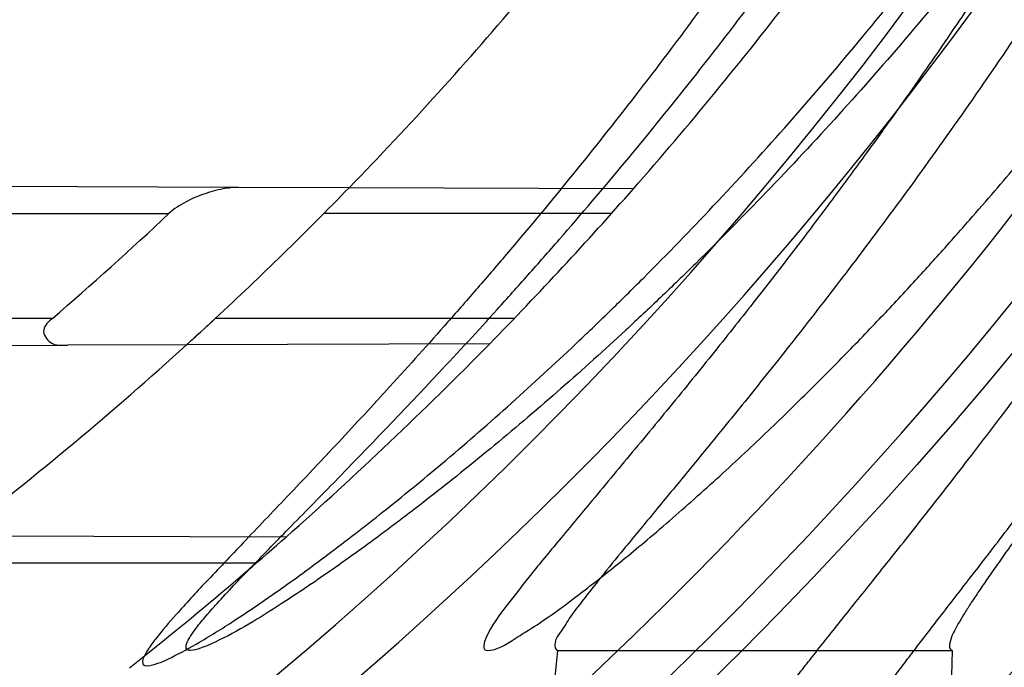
# Model space of a CAD drawing. Header units: millimetres. Extents: x 0 to 297, y 0 to 210.
# Tile 81 of 256: x 146.0682 to 146.1669, y 92.896 to 92.9608. Entities that reach past the tile are written whole.
import ezdxf

# ---------------------------------------------------------------- set-up
doc = ezdxf.new("R2010")
doc.units = ezdxf.units.MM
doc.header["$LTSCALE"] = 16.335
doc.layers.get('0').update_dxf_attribs({"linetype": 'CONTINUOUS'})
for name, color, linetype in [('01_GLOBAL', 7, 'CONTINUOUS'), ('INTFCLR_1', 7, 'CONTINUOUS'), ('INTFCLR_144815', 7, 'CONTINUOUS')]:
    doc.layers.add(name, color=color, linetype=linetype)

msp = doc.modelspace()

# ---------------------------------------------------------------- linework, layer by layer
at = {"color": 7, "linetype": 'Continuous'}
msp.add_circle((146.8548034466, 92.13446435), 2.66, dxfattribs=at)
at = {"color": 9, "linetype": 'Continuous'}
msp.add_arc((146.8548034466, 92.13446435), 2.6259090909, 92.9674534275, 177.0325465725, dxfattribs=at)
at = {"layer": '01_GLOBAL', "color": 7, "linetype": 'Continuous'}
msp.add_circle((146.8548034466, 92.13446435), 2.695, dxfattribs=at)
at = {"layer": 'INTFCLR_1', "color": 9, "linetype": 'Continuous'}
for p, q in [((146.0901310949, 92.9440355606), (146.0286291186, 92.9442502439)), ((146.1297089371, 92.9438974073), (146.1012081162, 92.9439968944)), ((146.00152254, 92.94141005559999), (146.0831426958, 92.94141005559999)), ((146.12750555, 92.94141005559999), (146.0986647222, 92.94141005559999)), ((146.0714762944, 92.9309100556), (145.9823517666, 92.9309100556)), ((146.117767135, 92.9309100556), (146.0877972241, 92.9309100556)), ((146.0044979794, 92.9279856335), (146.0729750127, 92.9282246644)), ((146.1153019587, 92.9283724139), (146.0849143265, 92.92826634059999)), ((146.0948933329, 92.90901893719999), (146.0620095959, 92.90913372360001)), ((146.091902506, 92.90641005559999), (146.0584182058, 92.90641005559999))]:
    msp.add_line(p, q, dxfattribs=at)
at = {"layer": 'INTFCLR_1', "color": 6, "linetype": 'Continuous'}
for p, q in [((146.1012081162, 92.9439968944), (146.0901310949, 92.9440355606)), ((146.0849143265, 92.92826634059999), (146.0729750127, 92.9282246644))]:
    msp.add_line(p, q, dxfattribs=at)
at = {"layer": 'INTFCLR_1', "color": 7, "linetype": 'Continuous'}
msp.add_line((146.0868533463, 92.9300382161), (146.0877972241, 92.9309100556), dxfattribs=at)
at = {"layer": 'INTFCLR_1', "color": 6, "linetype": 'Continuous'}
for centre, radius, start, end in [((145.8396077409, 93.1986600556), 0.4224162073, 270, 90.00000002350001), ((145.8396077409, 93.1986600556), 0.4014439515, 270, 90.00000002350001), ((145.8396077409, 93.1986600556), 0.3650864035, 312.8288179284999, 315.7698571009), ((145.8396077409, 93.1986600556), 0.3860864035, 315.5673519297, 318.7108679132), ((145.8377951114, 93.2022878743), 0.3581240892, 310.731467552, 313.2428027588), ((145.8396077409, 93.1986600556), 0.3860864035, 308.3577852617, 311.3924968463)]:
    msp.add_arc(centre, radius, start, end, dxfattribs=at)
at = {"layer": 'INTFCLR_1', "color": 9, "linetype": 'Continuous'}
for radius, start, end in [(0.2950857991, 270.0000000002, 337.5066823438), (0.3650864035, 315.7698571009, 319.8764540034), (0.3860864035, 318.7108679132, 322.472557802), (0.3650864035, 307.5299422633, 312.2149436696), (0.3860864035, 311.3924968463, 315.5673519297)]:
    msp.add_arc((145.8396077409, 93.1986600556), radius, start, end, dxfattribs=at)
at = {"layer": 'INTFCLR_1', "color": 7, "linetype": 'Continuous'}
for centre, radius, start, end in [((145.8396077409, 93.1986600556), 0.3650864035, 312.2149436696, 312.8288179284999), ((145.9586349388, 93.06795639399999), 0.188307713, 312.1134865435, 312.5329735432)]:
    msp.add_arc(centre, radius, start, end, dxfattribs=at)
at = {"layer": 'INTFCLR_1', "color": 6, "linetype": 'Continuous'}
for points, knots in [([(146.1150652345, 93.49966005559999), (146.1142109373, 93.49966005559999), (146.1157546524, 93.4967194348), (146.1170803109, 93.495097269), (146.1192467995, 93.4922507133), (146.1219201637, 93.4890310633), (146.125337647, 93.48492199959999), (146.129332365, 93.48015020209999), (146.1336170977, 93.4749602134), (146.1378478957, 93.46974478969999), (146.1417862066, 93.46477709), (146.1454017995, 93.4601147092), (146.1486896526, 93.4557781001), (146.1516611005, 93.4517742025), (146.1543369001, 93.4480938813), (146.156743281, 93.4447213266), (146.1589048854, 93.44163707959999), (146.1608385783, 93.43883288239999), (146.1625660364, 93.4362903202), (146.1641084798, 93.4339883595), (146.165490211, 93.4319002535), (146.1667189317, 93.4300225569), (146.1678098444, 93.42833813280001), (146.1687779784, 93.4268295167), (146.1696459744, 93.42546558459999), (146.1706214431, 93.423921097), (146.171753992, 93.4221111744), (146.1728766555, 93.4202940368), (146.1738510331, 93.41870102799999), (146.1746912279, 93.41731672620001), (146.1756155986, 93.41578063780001), (146.1766371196, 93.41406682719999), (146.1777643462, 93.4121549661), (146.1790081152, 93.41001911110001), (146.1803754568, 93.40763886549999), (146.181880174, 93.4049791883), (146.1835347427, 93.4020038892), (146.1853542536, 93.3986670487), (146.1873580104, 93.394910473), (146.1895596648, 93.3906780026), (146.1919715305, 93.385904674), (146.194608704, 93.3805109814), (146.1974929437, 93.37438583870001), (146.200642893, 93.3673953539), (146.2040752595, 93.3593686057), (146.207802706, 93.3501000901), (146.2118351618, 93.33929616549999), (146.2161179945, 93.32670869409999), (146.2203681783, 93.31268459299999), (146.2242872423, 93.29781482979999), (146.2276657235, 93.28277344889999), (146.2304753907, 93.26769097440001), (146.2327156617, 93.2526271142), (146.2343982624, 93.23757951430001), (146.2355287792, 93.2225836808), (146.236117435, 93.2076250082), (146.2361708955, 93.1927271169), (146.2356951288, 93.1778762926), (146.2346936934, 93.1630744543), (146.2331693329, 93.14833346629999), (146.2311191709, 93.13362365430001), (146.2285428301, 93.118964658), (146.2254275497, 93.1043246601), (146.2217708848, 93.08972222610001), (146.2176203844, 93.0753599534), (146.2132204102, 93.0619357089), (146.2088852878, 93.0500181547), (146.2048596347, 93.03983984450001), (146.2011587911, 93.03109379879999), (146.1977663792, 93.02352122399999), (146.1946668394, 93.0169247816), (146.1918379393, 93.0111427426), (146.1892594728, 93.00605475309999), (146.1869119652, 93.00156293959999), (146.1847820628, 92.9975938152), (146.1828538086, 92.99408321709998), (146.1811073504, 92.9909679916), (146.1795253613, 92.9881960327), (146.1780916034, 92.9857232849), (146.1767959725, 92.98352048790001), (146.1756290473, 92.98156117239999), (146.1745782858, 92.9798159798), (146.1736278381, 92.978252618), (146.1727650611, 92.97684583), (146.1719665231, 92.97555403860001), (146.1711689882, 92.9742735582), (146.1703111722, 92.9729065), (146.1693416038, 92.9713741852), (146.1682509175, 92.96966675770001), (146.1670226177, 92.967763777), (146.1656376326, 92.9656430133), (146.1640803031, 92.9632881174), (146.1623329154, 92.96068309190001), (146.1603729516, 92.9578066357), (146.1581781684, 92.95463849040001), (146.1557236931, 92.95116048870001), (146.1529902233, 92.94736306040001), (146.1499514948, 92.9432300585), (146.1465806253, 92.93874712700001), (146.1428687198, 92.9339262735), (146.1388145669, 92.92878215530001), (146.1344498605, 92.9233765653), (146.129996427, 92.9179679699), (146.1258273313, 92.9129825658), (146.1222457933, 92.9086814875), (146.1194492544, 92.9053209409), (146.1171773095, 92.9023517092), (146.1158081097, 92.90067919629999), (146.114193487, 92.8976600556), (146.1150652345, 92.8976600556)], [0, 0, 0, 0, 0.0038604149, 0.007501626, 0.0124785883, 0.0188917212, 0.0268498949, 0.0364677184, 0.0470694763, 0.05724446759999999, 0.0668187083, 0.0757144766, 0.08390537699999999, 0.0914099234, 0.09824517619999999, 0.1044667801, 0.1101313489, 0.1152642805, 0.1198589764, 0.1240215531, 0.1277856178, 0.1311734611, 0.1341617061, 0.1368541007, 0.1392736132, 0.1414672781, 0.1451087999, 0.148921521, 0.1511192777, 0.1535471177, 0.1562389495, 0.1592204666, 0.1625628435, 0.1662680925, 0.1703891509, 0.1749670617, 0.1800766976, 0.185772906, 0.1921414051, 0.1993155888, 0.2073311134, 0.2163077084, 0.2264451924, 0.2379233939, 0.2509534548, 0.2658909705, 0.2830621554, 0.3030578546, 0.3259639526, 0.3492662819, 0.3725305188, 0.395610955, 0.4185782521, 0.4413347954, 0.4640172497, 0.4865192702, 0.5089682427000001, 0.5313242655, 0.5536477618, 0.5759939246, 0.5982772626, 0.6207472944, 0.6432362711, 0.6658996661, 0.6887559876, 0.7107777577, 0.7297237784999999, 0.7460531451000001, 0.7602331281, 0.7726347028, 0.7835467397, 0.7931663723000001, 0.8017211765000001, 0.8093215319, 0.8160683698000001, 0.8220757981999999, 0.8274205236, 0.83220661, 0.8364980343, 0.8403367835, 0.8437547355, 0.8468031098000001, 0.8495420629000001, 0.8520223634, 0.8542604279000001, 0.8564046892, 0.8588391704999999, 0.8615533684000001, 0.8645986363, 0.8679945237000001, 0.8717882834, 0.8760445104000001, 0.8807522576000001, 0.8859628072, 0.8917731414, 0.8981681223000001, 0.9051985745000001, 0.9129160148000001, 0.9213486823, 0.930543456, 0.9404096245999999, 0.9509435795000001, 0.9619432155, 0.9720502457, 0.9803711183, 0.9870628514, 0.9922716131, 0.9960607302, 1, 1, 1, 1]), ([(146.1150652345, 92.8976600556), (146.1160387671, 92.8976600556), (146.1177271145, 92.89879781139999), (146.1203228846, 92.9003605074), (146.1232989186, 92.9025230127), (146.1269787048, 92.9053406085), (146.1313602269, 92.9089379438), (146.136189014, 92.91313112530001), (146.1410884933, 92.91761397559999), (146.14571304, 92.9220450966), (146.1499506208, 92.9262672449), (146.1538079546, 92.9302518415), (146.1573032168, 92.9339788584), (146.1604624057, 92.937443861), (146.1633068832, 92.94064572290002), (146.1658602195, 92.9435866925), (146.1681553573, 92.9462865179), (146.1702110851, 92.9487509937), (146.1720499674, 92.9509928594), (146.1736917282, 92.9530256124), (146.175161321, 92.9548706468), (146.1764960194, 92.9565673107), (146.177810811, 92.95825759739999), (146.1792115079, 92.96008025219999), (146.1806985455, 92.9620417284), (146.1821699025, 92.9640101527), (146.183615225, 92.9659693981), (146.1851191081, 92.968036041), (146.1867839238, 92.9703582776), (146.1886446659, 92.972997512), (146.1907239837, 92.9760042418), (146.1930437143, 92.979433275), (146.1956231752, 92.98334142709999), (146.1984823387, 92.98779871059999), (146.2016518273, 92.9929030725), (146.2051614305, 92.9987672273), (146.209038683, 93.005528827), (146.2133125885, 93.0133699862), (146.2180078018, 93.022504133), (146.2231555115, 93.0332508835), (146.2286552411, 93.0457632), (146.2341538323, 93.0596479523), (146.2392951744, 93.07428707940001), (146.2438614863, 93.0891259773), (146.2478132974, 93.1040197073), (146.2511637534, 93.1189522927), (146.2539112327, 93.1338447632), (146.2560779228, 93.1487375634), (146.2576685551, 93.16356724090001), (146.2586982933, 93.17835740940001), (146.2591763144, 93.1930934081), (146.2591102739, 93.2077777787), (146.2585051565, 93.2224192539), (146.2573642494, 93.23700854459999), (146.2556872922, 93.2515519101), (146.2534729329, 93.26604722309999), (146.2507211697, 93.28047229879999), (146.2474209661, 93.294859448), (146.2435667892, 93.30919064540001), (146.239139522, 93.32348247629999), (146.234151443, 93.3376622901), (146.2288018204, 93.3511951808), (146.2234345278, 93.3634526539), (146.218408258, 93.37400210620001), (146.2138248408, 93.3829753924), (146.2096571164, 93.39067785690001), (146.2058775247, 93.3973234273), (146.2024553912, 93.403091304), (146.1993628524, 93.4081180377), (146.196567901, 93.4125186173), (146.1940471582, 93.41637669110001), (146.1917761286, 93.41976864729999), (146.189737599, 93.4227484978), (146.1879066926, 93.4253737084), (146.18627007, 93.42768142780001), (146.1848016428, 93.42972175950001), (146.183482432, 93.4315308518), (146.182221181, 93.43323985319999), (146.1809100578, 93.43499623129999), (146.1794654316, 93.4369070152), (146.1779774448, 93.43884782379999), (146.1764846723, 93.440768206), (146.1749729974, 93.44268811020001), (146.1733137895, 93.4447660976), (146.1714604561, 93.447050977), (146.1693845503, 93.4495663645), (146.1670661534, 93.4523229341), (146.1644777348, 93.45533517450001), (146.1615962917, 93.4586107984), (146.1583918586, 93.46215953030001), (146.154841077, 93.4659798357), (146.1509238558, 93.4700622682), (146.1466153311, 93.47439119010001), (146.1419164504, 93.4789285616), (146.1369054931, 93.4835497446), (146.1319289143, 93.4879019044), (146.1273729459, 93.491667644), (146.1235388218, 93.49461922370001), (146.1204516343, 93.49687491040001), (146.1177826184, 93.498487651), (146.1160568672, 93.49966005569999), (146.1150652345, 93.49966005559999)], [0, 0, 0, 0, 0.0042187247, 0.0081401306, 0.0133978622, 0.0200459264, 0.0282638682, 0.0379443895, 0.0477615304, 0.05703690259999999, 0.0656973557, 0.0736821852, 0.0810680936, 0.0878383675, 0.0940009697, 0.0996271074, 0.1047154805, 0.1093563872, 0.1135342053, 0.1172803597, 0.1206792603, 0.1237557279, 0.1266349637, 0.1299589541, 0.1337168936, 0.1373013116, 0.1406085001, 0.1442672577, 0.148377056, 0.1529904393, 0.1582606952, 0.164218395, 0.1709303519, 0.1785521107, 0.1871652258, 0.1969659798, 0.2081658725, 0.2209392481, 0.2356613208, 0.2526660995, 0.2725685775, 0.2948769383, 0.3173640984, 0.3397873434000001, 0.3621386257, 0.3841211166, 0.4060891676, 0.4277469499, 0.4493218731, 0.470705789, 0.4919793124, 0.5131981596, 0.5343255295, 0.5554668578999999, 0.5765984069, 0.5977513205, 0.6189954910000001, 0.6402209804, 0.6617015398, 0.6832900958, 0.7050415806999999, 0.7268239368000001, 0.7463339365, 0.7630160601, 0.7774553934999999, 0.7899931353, 0.8009638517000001, 0.8105830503, 0.8190545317, 0.8265380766, 0.8331730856, 0.8390248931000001, 0.8442268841, 0.8488182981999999, 0.8528943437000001, 0.8564866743, 0.8597116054, 0.8625968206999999, 0.8656908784, 0.8692094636, 0.8729771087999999, 0.8762884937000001, 0.879749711, 0.8835661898, 0.8878115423, 0.8924986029, 0.8976989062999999, 0.9034198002, 0.9097088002, 0.9166034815, 0.9241390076, 0.9323094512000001, 0.9411199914, 0.9506041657, 0.9606137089, 0.9706541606, 0.9792553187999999, 0.9862062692, 0.9916647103, 0.9957028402, 1, 1, 1, 1]), ([(145.8396077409, 93.45947231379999), (145.8448083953, 93.4596857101), (145.8552252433, 93.4598003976), (145.8708287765, 93.45903859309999), (145.8863869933, 93.45733971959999), (145.9018926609, 93.4546973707), (145.9172546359, 93.4511115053), (145.9321403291, 93.44667133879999), (145.9466984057, 93.44137698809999), (145.9609232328, 93.43523324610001), (145.9749848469, 93.428124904), (145.9885894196, 93.4201818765), (146.0016818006, 93.411438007), (146.014218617, 93.4019253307), (146.0261538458, 93.39167920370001), (146.0374487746, 93.38073447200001), (146.0480597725, 93.3691354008), (146.0579508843, 93.35692175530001), (146.0670808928, 93.3441478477), (146.0754235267, 93.330855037), (146.0829524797, 93.3170860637), (146.0896391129, 93.3028937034), (146.0954570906, 93.2883381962), (146.1003896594, 93.27346713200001), (146.104422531, 93.2583263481), (146.1075415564, 93.24296784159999), (146.109734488, 93.2274500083), (146.1109929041, 93.2118355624), (146.1113133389, 93.1961898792), (146.110697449, 93.1805682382), (146.1091501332, 93.1650221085), (146.1066772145, 93.14959788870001), (146.1032874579, 93.1343489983), (146.0989925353, 93.11932904), (146.0938089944, 93.1045959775), (146.0877578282, 93.09020764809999), (146.0808640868, 93.0762176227), (146.0731513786, 93.0626691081), (146.0646508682, 93.0496148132), (146.0553942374, 93.03709997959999), (146.0454166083, 93.02516727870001), (146.0347444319, 93.01384756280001), (146.0234240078, 93.00319068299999), (146.0114894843, 92.9932263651), (145.9989896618, 92.9839941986), (145.985966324, 92.9755254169), (145.9724717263, 92.9678514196), (145.9585675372, 92.9610037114), (145.9445877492, 92.95512209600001), (145.9309740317, 92.9502947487), (145.9183319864, 92.9465585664), (145.9068866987, 92.94376529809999), (145.8966921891, 92.9417281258), (145.8870094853, 92.9401674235), (145.877001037, 92.9389286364), (145.8658733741, 92.93800534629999), (145.8532656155, 92.93753089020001), (145.8443587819, 92.93765285), (145.8396077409, 92.9378477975)], [0, 0, 0, 0, 0.0185657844, 0.0371317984, 0.05569073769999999, 0.0743563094, 0.09320240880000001, 0.1119235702, 0.129729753, 0.1484268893, 0.1671582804, 0.1858963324, 0.2045840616, 0.2232805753, 0.241995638, 0.2606572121, 0.2793460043, 0.298034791, 0.3166822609, 0.3353170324, 0.3539796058, 0.3726237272, 0.3912431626, 0.4098577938, 0.4284754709, 0.4470981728, 0.4657246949, 0.4843423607, 0.5029403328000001, 0.5215094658, 0.5400731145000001, 0.5586325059, 0.5771954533, 0.5957587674, 0.6143211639, 0.6328711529, 0.651401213, 0.6699184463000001, 0.6884460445, 0.7069331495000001, 0.7254085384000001, 0.7438945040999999, 0.7623917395, 0.7808314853, 0.7993176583, 0.8177869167, 0.8362093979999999, 0.8546575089, 0.8730374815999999, 0.8902753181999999, 0.9061521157, 0.9200376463, 0.9322836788, 0.9432240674, 0.9550134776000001, 0.9682465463, 0.9830392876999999, 1, 1, 1, 1]), ([(146.1061488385, 93.1149329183), (146.1053270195, 93.112425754), (146.103609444, 93.10743535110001), (146.1008138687, 93.10002914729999), (146.0978014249, 93.09270851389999), (146.0945747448, 93.0854798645), (146.0911366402, 93.0783494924), (146.0874900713, 93.07132353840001), (146.0836382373, 93.0644081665), (146.0795844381, 93.0576093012), (146.0753322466, 93.0509329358), (146.0708852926, 93.04438476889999), (146.0662475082, 93.0379705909), (146.0614228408, 93.0316958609), (146.0564155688, 93.0255661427), (146.0512299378, 93.0195866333), (146.0458705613, 93.01376265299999), (146.0403419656, 93.0080991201), (146.0346490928, 93.00260109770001), (146.0287967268, 92.9972732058), (146.0227901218, 92.99212022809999), (146.0166343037, 92.987146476), (146.0103348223, 92.98235643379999), (146.0038969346, 92.9777540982), (145.9973264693, 92.97334363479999), (145.9906289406, 92.9691287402), (145.9838104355, 92.96511323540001), (145.9768766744, 92.9613004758), (145.9698338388, 92.9576938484), (145.9626879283, 92.9542964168), (145.9554452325, 92.95111115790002), (145.9481119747, 92.9481407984), (145.9406944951, 92.9453879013), (145.9331992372, 92.94285485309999), (145.9256327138, 92.94054385), (145.9180014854, 92.9384568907), (145.910312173, 92.9365957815), (145.9025714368, 92.93496213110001), (145.8947859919, 92.9335573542), (145.8869625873, 92.93238266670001), (145.8791079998, 92.93143908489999), (145.8712290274, 92.9307274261), (145.8633325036, 92.9302483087), (145.8554252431, 92.93000215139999), (145.8475142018, 92.9299891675), (145.8422420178, 92.9301359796), (145.8396077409, 92.93024821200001)], [0, 0, 0, 0, 0.0227356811, 0.0454710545, 0.0682062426, 0.09094098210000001, 0.1136756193, 0.1364096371, 0.1591436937, 0.1818769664, 0.2046103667, 0.2273428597, 0.2500755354, 0.2728072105, 0.2955391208, 0.3182699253, 0.3410011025, 0.3637310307, 0.3864614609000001, 0.4091905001, 0.4319201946, 0.4546483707, 0.4773773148, 0.5001046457, 0.5228327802, 0.5455591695, 0.5682859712, 0.5910108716, 0.6137361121, 0.6364602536, 0.6591836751, 0.681906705, 0.7046293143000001, 0.7273515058, 0.750073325, 0.77279473, 0.7955158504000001, 0.8182366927, 0.8409573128, 0.8636777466, 0.886398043, 0.9091183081, 0.9318386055, 0.9545589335, 0.9772794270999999, 1, 1, 1, 1]), ([(146.0901310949, 92.9440355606), (146.0896092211, 92.9440373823), (146.0884190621, 92.94389812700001), (146.0866463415, 92.9434116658), (146.0847989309, 92.9426188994), (146.0836515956, 92.94188896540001), (146.0831426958, 92.94141005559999)], [0, 0, 0, 0, 0.2062514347, 0.4705226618, 0.7238232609, 1, 1, 1, 1]), ([(146.0714762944, 92.9309100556), (146.0711133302, 92.9305976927), (146.0702037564, 92.9298449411), (146.0712739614, 92.9281367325), (146.0724119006, 92.92822269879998), (146.0729750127, 92.9282246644)], [0, 0, 0, 0, 0.3132560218, 0.6316318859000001, 1, 1, 1, 1])]:
    msp.add_open_spline(points, degree=3, knots=knots, dxfattribs=at)
at = {"layer": 'INTFCLR_1', "color": 9, "linetype": 'Continuous'}
for points, knots in [([(146.192649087, 93.32918458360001), (146.1958606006, 93.3200052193), (146.2016925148, 93.30114236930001), (146.207244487, 93.2768969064), (146.2099856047, 93.26070402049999), (146.2110878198, 93.253064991), (146.2117778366, 93.24792487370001), (146.2134659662, 93.2337653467), (146.2150886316, 93.21041586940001), (146.2148602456, 93.18698353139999), (146.2140091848, 93.1726580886), (146.2136200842, 93.1674304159), (146.2129629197, 93.1596501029), (146.2111506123, 93.1430830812), (146.206931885, 93.118104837), (146.2017743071, 93.0973624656), (146.19827327, 93.0854582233), (146.1968531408, 93.0807900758), (146.1942959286, 93.07278256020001), (146.1888936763, 93.05732598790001), (146.1802622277, 93.0362568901), (146.171382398, 93.0181655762), (146.1656550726, 93.0076059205), (146.1635773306, 93.00388144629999), (146.1604900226, 92.99844783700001), (146.1538400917, 92.9872487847), (146.1432874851, 92.97113303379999), (146.130351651, 92.95354161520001), (146.1210235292, 92.9420657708), (146.1156460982, 92.9357669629), (146.113618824, 92.9334160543), (146.1101975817, 92.92950581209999), (146.1038773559, 92.92246982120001), (146.096999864, 92.91514089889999), (146.0907938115, 92.90865212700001), (146.0870749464, 92.9047487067), (146.0841227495, 92.9015614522), (146.082218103, 92.8993550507), (146.0811689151, 92.8979602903), (146.0807337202, 92.8972201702), (146.0804699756, 92.8966891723), (146.0805812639, 92.89599818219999), (146.0820539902, 92.89629864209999), (146.0836740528, 92.8970751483), (146.0866075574, 92.8986610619), (146.0894057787, 92.90044352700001), (146.0917034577, 92.9019746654), (146.0931778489, 92.9029884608), (146.0956556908, 92.90472264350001), (146.0996186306, 92.9076240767), (146.1051563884, 92.9119288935), (146.1134349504, 92.91874134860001), (146.1208444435, 92.9253865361), (146.1273278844, 92.93160424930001), (146.1319747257, 92.9361902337), (146.1403493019, 92.9448249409), (146.1522854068, 92.9582898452), (146.1663008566, 92.97619255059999), (146.1763364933, 92.9908585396), (146.1823017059, 93.0003968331), (146.1845040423, 93.0040206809), (146.1878179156, 93.0095809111), (146.1948947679, 93.0220655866), (146.2049952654, 93.04233046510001), (146.2119439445, 93.05926636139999), (146.2151676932, 93.0680384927)], [0, 0, 0, 0, 0.0419354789, 0.08505031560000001, 0.1071497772, 0.1127379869, 0.1183317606, 0.1295131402, 0.1742263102, 0.2191466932, 0.230445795, 0.2361065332, 0.241751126, 0.2641147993, 0.3079545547, 0.3508736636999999, 0.3561840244, 0.3614616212, 0.3719139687, 0.3924297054, 0.4320526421, 0.4700131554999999, 0.4792642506, 0.483852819, 0.4884035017, 0.5062126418, 0.5400088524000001, 0.5714206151, 0.6003317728, 0.6037560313, 0.6071340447, 0.6137178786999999, 0.6261602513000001, 0.6479155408, 0.6570536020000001, 0.6648783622, 0.6711643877, 0.6757843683, 0.6774462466, 0.6786751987, 0.6794900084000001, 0.6799813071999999, 0.6813020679, 0.6842478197, 0.6888651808, 0.6950795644, 0.6987591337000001, 0.70073729, 0.7027989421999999, 0.7117993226, 0.7219139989, 0.7330405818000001, 0.7580265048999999, 0.7648041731, 0.7717766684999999, 0.7861782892, 0.816667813, 0.8493175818, 0.8841610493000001, 0.8932352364, 0.8978283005, 0.9024468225, 0.9211469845, 0.9596997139, 1, 1, 1, 1]), ([(146.0853256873, 92.8976600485), (146.0851880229, 92.8976600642), (146.0848509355, 92.89772652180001), (146.0848682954, 92.8983324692), (146.0852289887, 92.8989558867), (146.0858526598, 92.899882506), (146.0868032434, 92.90103576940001), (146.0886356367, 92.90311300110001), (146.090803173, 92.90538433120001), (146.093215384, 92.9078699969), (146.0959839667, 92.9106977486), (146.1017014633, 92.91652160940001), (146.1087122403, 92.9238050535), (146.1151564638, 92.93080113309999), (146.1186445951, 92.93468953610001), (146.1207113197, 92.9370272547), (146.1261908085, 92.9432880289), (146.1356953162, 92.9546953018), (146.1488811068, 92.97219203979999), (146.1596415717, 92.9882291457), (146.1664241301, 92.999377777), (146.1695721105, 93.0047856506), (146.1716900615, 93.0084914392), (146.1775256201, 93.01899357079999), (146.1865751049, 93.0369892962), (146.1953782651, 93.05796449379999), (146.2008882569, 93.0733547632), (146.2034958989, 93.0813264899), (146.2049438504, 93.08597324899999), (146.2085119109, 93.097817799), (146.2137695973, 93.1184592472), (146.2180725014, 93.14332988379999), (146.2199207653, 93.15982562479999), (146.2205908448, 93.1675712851), (146.2209875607, 93.1727752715), (146.221855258, 93.18703529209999), (146.2220882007, 93.21036457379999), (146.2204334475, 93.233609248), (146.2187124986, 93.2477025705), (146.218008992, 93.25281923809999), (146.2168850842, 93.2604243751), (146.2140893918, 93.276548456), (146.2084266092, 93.3006892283), (146.202482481, 93.319456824), (146.1992099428, 93.3285886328)], [0, 0, 0, 0, 0.0008731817, 0.001718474, 0.0032338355, 0.0055641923, 0.008732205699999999, 0.0127298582, 0.0231213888, 0.0286463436, 0.0346993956, 0.04822263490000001, 0.0804125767, 0.0988155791, 0.1085508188, 0.1135449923, 0.1186070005, 0.1613231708, 0.2076862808, 0.2575123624, 0.2837454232, 0.2904461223, 0.2972015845, 0.3108183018, 0.3666504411, 0.4248609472, 0.4549769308, 0.4703146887, 0.4780576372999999, 0.4858477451, 0.5487776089, 0.6130123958, 0.6457680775, 0.6540347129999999, 0.6623246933, 0.6788711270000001, 0.74464742, 0.8101273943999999, 0.8265053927, 0.8346996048, 0.8428861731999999, 0.8752668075, 0.9384714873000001, 1, 1, 1, 1]), ([(146.2217743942, 93.0687615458), (146.2184946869, 93.06003183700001), (146.2114239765, 93.04317628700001), (146.2011560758, 93.0230258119), (146.1939644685, 93.010614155), (146.1905957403, 93.005084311), (146.1883561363, 93.0014789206), (146.1822867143, 92.9919839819), (146.1720758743, 92.97738533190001), (146.1578239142, 92.9595726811), (146.1456903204, 92.94617756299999), (146.1371787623, 92.93758717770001), (146.132454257, 92.9330225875), (146.1258582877, 92.9268294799), (146.1183224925, 92.920211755), (146.1099078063, 92.9134283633), (146.1042775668, 92.9091393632), (146.1002493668, 92.90624771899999), (146.0977315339, 92.9045193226), (146.0962319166, 92.9035072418), (146.0929973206, 92.90139697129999), (146.0896283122, 92.89928851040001), (146.086516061, 92.8979211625), (146.0856598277, 92.8976600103), (146.0853256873, 92.8976600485)], [0, 0, 0, 0, 0.1254333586, 0.2455838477, 0.3039242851, 0.3183395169, 0.3326778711, 0.3610127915, 0.4699119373, 0.572102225, 0.6676664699, 0.7128530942, 0.7347412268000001, 0.7560248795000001, 0.8345501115, 0.8695520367, 0.9013904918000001, 0.9297392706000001, 0.9362356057, 0.9424699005, 0.9540693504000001, 0.9882335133, 0.9955056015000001, 1, 1, 1, 1])]:
    msp.add_open_spline(points, degree=3, knots=knots, dxfattribs=at)
at = {"layer": 'INTFCLR_144815', "color": 6, "linetype": 'Continuous'}
msp.add_line((146.1221340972, 92.8976600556), (146.1616919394, 92.8976600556), dxfattribs=at)
for radius in [0.4466793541, 0.4256665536]:
    msp.add_circle((145.8396077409, 93.1986600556), radius, dxfattribs=at)
for radius, start, end in [(0.6157754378, 313.9937911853, 154.5150993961), (0.5947754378, 312.9543589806, 154.5144414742), (0.5751005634, 282.2440355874, 71.2863570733), (0.4627266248, 45.0000000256, 314.9999999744), (0.4618985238, 44.999999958, 315.000000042), (0.461229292, 44.99999997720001, 315.0000000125), (0.4472794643, 47.86578076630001, 312.1342192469), (0.4408857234, 45.72777364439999, 314.2722263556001), (0.4268887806, 45.6663486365, 314.3336513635), (0.4537777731, 308.490992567, 51.50900743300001), (0.4480128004, 313.9992414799, 46.00075850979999), (0.4169682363, 295.6072723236, 334.3927276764), (0.3959554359, 297.0737153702, 332.9262846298), (0.5947754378, 205.4855585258, 293.0456409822), (0.6157754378, 205.4849006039, 292.0062088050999)]:
    msp.add_arc((145.8396077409, 93.1986600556), radius, start, end, dxfattribs=at)
at = {"layer": 'INTFCLR_144815', "color": 9, "linetype": 'Continuous'}
for centre, radius, start, end in [((145.8396077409, 93.1986600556), 0.5712784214, 292.4997540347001, 54.0964566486), ((145.8396077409, 93.1986600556), 0.4540564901, 52.5411294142, 307.4588705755), ((145.8396077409, 93.1986600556), 0.44073522, 45.7280221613, 314.2719778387), ((145.8396077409, 93.1986600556), 0.4337362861, 45.73034182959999, 314.2696581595), ((145.8396102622, 93.1986612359), 0.5153523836, 292.4997540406, 54.09645665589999), ((145.839607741, 93.1986600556), 0.4617768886, 314.0862202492, 45.9137797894), ((145.8396077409, 93.1986600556), 0.450734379, 313.8592910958, 46.1407088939), ((145.8396077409, 93.1986600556), 0.4477854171, 314.0319604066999, 45.9680396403), ((145.8396077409, 93.1986600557), 0.5830188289, 203.8266800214, 313.0809380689), ((145.8396077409, 93.1986600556), 0.590019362, 203.8278898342, 312.5732768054), ((145.8396077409, 93.1986600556), 0.6110177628, 203.8266800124, 319.1799903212)]:
    msp.add_arc(centre, radius, start, end, dxfattribs=at)
at = {"layer": 'INTFCLR_144815', "color": 6, "linetype": 'Continuous'}
for centre, major_axis, ratio, start_param, end_param in [((145.8396077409, 92.94428723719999), (0, 0.3817531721), 0.7456587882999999, -1.7496239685, -1.69324167), ((145.8396077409, 92.9107111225), (0, 0.4321429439), 0.7456587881, -1.6480224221, -1.6010017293)]:
    msp.add_ellipse(centre, major_axis=major_axis, ratio=ratio, start_param=start_param, end_param=end_param, dxfattribs=at)
for points, knots in [([(146.1515348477, 92.8871601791), (146.1512150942, 92.88716605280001), (146.1512119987, 92.88839850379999), (146.1517859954, 92.8890891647), (146.1523169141, 92.8900499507), (146.1528921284, 92.8909097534), (146.1535763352, 92.8919129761), (146.1543814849, 92.893038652), (146.15530592, 92.8942992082), (146.1563525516, 92.89569672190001), (146.1575225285, 92.8972368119), (146.1588179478, 92.898925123), (146.1602417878, 92.900769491), (146.1617966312, 92.9027776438), (146.1634827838, 92.9049551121), (146.1652973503, 92.90730399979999), (146.1672357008, 92.9098248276), (146.169295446, 92.9125216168), (146.1714790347, 92.9154054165), (146.1737896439, 92.91848925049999), (146.1762240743, 92.92177872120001), (146.1787743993, 92.9252737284), (146.1814309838, 92.92897223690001), (146.1841860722, 92.9328752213), (146.1870298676, 92.93698109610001), (146.1899514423, 92.94128675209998), (146.1929388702, 92.9457875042), (146.195979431, 92.950477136), (146.1990598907, 92.9553480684), (146.2021667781, 92.9603915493), (146.2052866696, 92.9655978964), (146.2084064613, 92.9709567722), (146.2115136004, 92.9764574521), (146.2145962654, 92.9820890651), (146.2176434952, 92.9878408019), (146.2206452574, 92.99370206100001), (146.2235925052, 92.9996626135), (146.2264771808, 93.00571270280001), (146.2292921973, 93.0118431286), (146.2320314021, 93.0180453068), (146.2346894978, 93.02431125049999), (146.2372619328, 93.03063346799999), (146.2397453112, 93.0370061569), (146.2421317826, 93.04341060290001), (146.2444188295, 93.0498393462), (146.2466074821, 93.0562939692), (146.2487002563, 93.06278242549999), (146.2506975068, 93.0693069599), (146.2525965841, 93.07585950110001), (146.2543963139, 93.0824362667), (146.2560946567, 93.0890289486), (146.2576905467, 93.0956312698), (146.2591843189, 93.10224204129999), (146.2605765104, 93.1088610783), (146.2618676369, 93.11548837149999), (146.2630580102, 93.12212318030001), (146.2641477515, 93.1287636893), (146.2651369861, 93.135407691), (146.2660260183, 93.1420538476), (146.2668152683, 93.1487017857), (146.2675051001, 93.15535101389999), (146.2680958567, 93.1620011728), (146.2685878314, 93.1686517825), (146.2689813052, 93.1753027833), (146.269276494, 93.1819539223), (146.2694735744, 93.188605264), (146.2695726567, 93.1952566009), (146.2695738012, 93.2019080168), (146.2694770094, 93.2085593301), (146.2692822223, 93.2152106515), (146.2689893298, 93.2218617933), (146.2685981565, 93.2285127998), (146.2681084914, 93.2351633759), (146.2675200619, 93.2418134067), (146.2668325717, 93.2484624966), (146.2660456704, 93.25511036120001), (146.2651589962, 93.26175646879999), (146.2641721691, 93.2684001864), (146.2630848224, 93.2750406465), (146.2618965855, 93.28167693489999), (146.2606070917, 93.28830805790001), (146.2592161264, 93.29493226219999), (146.2577236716, 93.30154713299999), (146.25612979, 93.3081503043), (146.2544344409, 93.31474009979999), (146.2526374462, 93.32131545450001), (146.2507388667, 93.32787448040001), (146.2487392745, 93.33441381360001), (146.2466397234, 93.3409291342), (146.2444415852, 93.3474158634), (146.2421464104, 93.35386959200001), (146.2397562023, 93.36028536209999), (146.2372735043, 93.36665758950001), (146.2347014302, 93.3729801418), (146.2320437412, 93.37924629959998), (146.2293049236, 93.3854487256), (146.2264902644, 93.39157944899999), (146.2236059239, 93.397629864), (146.220658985, 93.40359077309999), (146.2176574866, 93.4094524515), (146.2146104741, 93.4152046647), (146.211527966, 93.42083682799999), (146.2084209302, 93.42633811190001), (146.2053011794, 93.43169765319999), (146.2021812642, 93.436904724), (146.1990742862, 93.4419489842), (146.1959936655, 93.4468207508), (146.1929528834, 93.4515112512), (146.189965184, 93.4560128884), (146.187043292, 93.4603194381), (146.1841991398, 93.4644262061), (146.1814436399, 93.46833010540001), (146.1787864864, 93.4720296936), (146.1762360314, 93.4755251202), (146.1737992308, 93.4788180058), (146.1714816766, 93.4819112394), (146.1692876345, 93.4848088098), (146.1672201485, 93.48751558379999), (146.1652811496, 93.4900371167), (146.1634716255, 93.4923794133), (146.1617917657, 93.49454874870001), (146.1602410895, 93.49655152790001), (146.1588186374, 93.49839409), (146.1575230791, 93.5000825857), (146.1563528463, 93.5016229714), (146.1553062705, 93.50302052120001), (146.1543814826, 93.5042811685), (146.1535770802, 93.5054070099), (146.1528902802, 93.5064101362), (146.1523225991, 93.5072704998), (146.1518630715, 93.50806105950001), (146.151402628, 93.50880307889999), (146.1510534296, 93.51015108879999), (146.1515348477, 93.5101599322)], [0, 0, 0, 0, 0.0014103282, 0.0032894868, 0.0045784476, 0.006109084, 0.0078878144, 0.009921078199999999, 0.0122159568, 0.0147800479, 0.0176210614, 0.0207450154, 0.0241645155, 0.0278962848, 0.0319450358, 0.0363094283, 0.0409856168, 0.0459681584, 0.0512740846, 0.0569372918, 0.0629614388, 0.06932079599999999, 0.0760170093, 0.0830428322, 0.09038864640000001, 0.09804223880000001, 0.1059886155, 0.1142106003, 0.1226891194, 0.1314036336, 0.1403327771, 0.1494548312, 0.1587482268, 0.1681920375, 0.1777662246, 0.1874518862, 0.1972313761, 0.2070885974, 0.2170088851, 0.2269790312, 0.2369874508, 0.247023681, 0.2570780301, 0.2671479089, 0.2771627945, 0.2871678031, 0.297203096, 0.3072268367, 0.3172573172, 0.3272873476, 0.3372951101, 0.3472786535, 0.3572404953, 0.3671820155, 0.3771057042, 0.38701475, 0.3969071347, 0.4067804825, 0.4166362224, 0.4264761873, 0.4363022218, 0.4461151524, 0.4559173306, 0.4657100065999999, 0.4754958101, 0.4852761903, 0.4950537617, 0.5048299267, 0.514607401, 0.5243876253, 0.5341732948, 0.5439658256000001, 0.5537677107, 0.5635801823, 0.5734055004, 0.5832449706, 0.5931003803, 0.6029729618, 0.6128636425, 0.6227732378, 0.6327028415, 0.6426530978, 0.6526214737, 0.6626060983, 0.6726078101, 0.6826271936, 0.6926651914, 0.7027189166, 0.7127821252, 0.7228511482, 0.7329216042, 0.7429877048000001, 0.7530428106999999, 0.7630790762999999, 0.7730874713, 0.7830577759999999, 0.7929782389, 0.8028356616, 0.8126154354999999, 0.8223014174, 0.8318761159, 0.8413205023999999, 0.8506146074, 0.8597374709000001, 0.8686675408, 0.8773831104, 0.8858627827, 0.8940860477, 0.9020337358, 0.9096886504, 0.9170358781, 0.9240630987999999, 0.9307608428, 0.9371226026, 0.9431446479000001, 0.9488258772, 0.9541674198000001, 0.9591725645, 0.9638462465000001, 0.9681947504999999, 0.9722253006, 0.9759458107, 0.979364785, 0.9824904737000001, 0.9853313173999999, 0.9878955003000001, 0.9901906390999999, 0.9922241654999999, 0.994002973, 0.9955336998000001, 0.9968227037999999, 0.9978766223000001, 1, 1, 1, 1]), ([(146.1616919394, 93.49966005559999), (146.1613689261, 93.49966005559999), (146.161354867, 93.49841693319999), (146.1618990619, 93.49770539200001), (146.1624036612, 93.49672456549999), (146.1629511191, 93.49584545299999), (146.1636029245, 93.4948204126), (146.1643702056, 93.4936703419), (146.1652510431, 93.492383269), (146.1662478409, 93.49095742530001), (146.1673615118, 93.48938730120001), (146.1685933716, 93.4876680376), (146.1699443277, 93.48579427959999), (146.1714151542, 93.4837604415), (146.1730061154, 93.4815609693), (146.1747171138, 93.4791901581), (146.1765473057, 93.4766426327), (146.1784952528, 93.4739131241), (146.1805585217, 93.4709970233), (146.1827337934, 93.4678902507), (146.1850166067, 93.4645896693), (146.187401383, 93.46109312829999), (146.1898813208, 93.4573997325), (146.1924484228, 93.4535099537), (146.1950935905, 93.4494256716), (146.1978067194, 93.4451502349), (146.2005768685, 93.4406884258), (146.2033924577, 93.43604637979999), (146.2062415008, 93.4312314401), (146.2091118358, 93.4262519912), (146.2119913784, 93.4211172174), (146.2148683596, 93.41583683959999), (146.2177314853, 93.41042093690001), (146.2205700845, 93.40487974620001), (146.2233742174, 93.3992234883), (146.2261347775, 93.39346215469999), (146.2288435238, 93.38760539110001), (146.2314930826, 93.38166241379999), (146.2340769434, 93.3756419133), (146.2365894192, 93.369552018), (146.2390255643, 93.36340035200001), (146.2413812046, 93.35719381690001), (146.2436527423, 93.35093892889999), (146.2458372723, 93.3446413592), (146.2479322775, 93.338306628), (146.2499358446, 93.3319393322), (146.2518463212, 93.3255440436), (146.2536625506, 93.31912442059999), (146.255383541, 93.3126841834), (146.2570086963, 93.3062261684), (146.2585375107, 93.2997533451), (146.2599697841, 93.293267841), (146.261305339, 93.28677202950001), (146.262544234, 93.28026746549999), (146.2636865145, 93.27375598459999), (146.2647323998, 93.2672386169), (146.265682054, 93.2607168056), (146.2665357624, 93.2541912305), (146.2672937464, 93.2476629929), (146.2679563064, 93.24113241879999), (146.2685236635, 93.23460034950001), (146.2689960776, 93.2280669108), (146.2693737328, 93.22153276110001), (146.2696568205, 93.2149978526), (146.2698454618, 93.2084627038), (146.2699397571, 93.2019271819), (146.2699397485, 93.19539174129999), (146.2698454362, 93.1888562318), (146.2696567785, 93.1823211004), (146.2693736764, 93.17578623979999), (146.2689960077, 93.1692521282), (146.2685235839, 93.1627187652), (146.2679562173, 93.15618675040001), (146.2672936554, 93.14965628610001), (146.2665356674, 93.1431281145), (146.2656819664, 93.1366026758), (146.2647323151, 93.1300809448), (146.263686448, 93.1235637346), (146.2625441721, 93.11705230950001), (146.2613053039, 93.1105479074), (146.2599697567, 93.1040521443), (146.2585375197, 93.0975668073), (146.257008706, 93.0910939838), (146.2553835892, 93.0846361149), (146.2536625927, 93.0781958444), (146.2518464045, 93.0717763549), (146.2499359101, 93.0653809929), (146.2479323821, 93.0590138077), (146.2458373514, 93.0526789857), (146.2436528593, 93.0463815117), (146.2413812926, 93.0401265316), (146.2390256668, 93.0339200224), (146.2365895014, 93.0277682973), (146.2340770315, 93.02167840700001), (146.2314931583, 93.0156578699), (146.2288435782, 93.0097148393), (146.2261348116, 93.0038580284), (146.2233742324, 92.9980966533), (146.2205700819, 92.9924403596), (146.2177314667, 92.9868991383), (146.2148683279, 92.9814832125), (146.2119913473, 92.9762028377), (146.2091118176, 92.9710680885), (146.2062415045, 92.9660886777), (146.2033924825, 92.96127377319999), (146.200576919, 92.9566317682), (146.1978068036, 92.9521700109), (146.1950937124, 92.94789463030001), (146.1924485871, 92.9438104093), (146.1898815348, 92.9399207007), (146.1874016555, 92.936227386), (146.1850169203, 92.93273089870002), (146.1827341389, 92.92943035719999), (146.1805588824, 92.9263236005), (146.1784956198, 92.9234075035), (146.1765476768, 92.92067799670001), (146.1747174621, 92.9181304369), (146.1730064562, 92.9157596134), (146.1714154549, 92.9135600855), (146.1699446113, 92.9115262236), (146.1685936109, 92.9096524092), (146.1673617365, 92.90793311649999), (146.1662480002, 92.90636294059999), (146.1652512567, 92.90493705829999), (146.1643701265, 92.9036499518), (146.1636036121, 92.9024997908), (146.1629493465, 92.9014748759), (146.1624091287, 92.90059523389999), (146.1619724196, 92.89978867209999), (146.1615362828, 92.899025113), (146.1612048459, 92.8976600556), (146.1616919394, 92.8976600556)], [0, 0, 0, 0, 0.0014863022, 0.0034583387, 0.00480742, 0.0064070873, 0.008263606, 0.0103831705, 0.0127725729, 0.0154385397, 0.018388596, 0.0216299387, 0.0251705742, 0.0290176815, 0.0331791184, 0.0376612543, 0.0424708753, 0.0476126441, 0.053091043, 0.05890788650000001, 0.0650637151, 0.071556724, 0.0783824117, 0.08553378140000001, 0.09300120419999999, 0.1007725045, 0.1088330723, 0.1171662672, 0.125753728, 0.1345758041, 0.1436120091, 0.1528416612, 0.1622443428, 0.1717998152, 0.1814887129, 0.1912927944, 0.2011949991, 0.2111795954, 0.2212322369, 0.2313400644, 0.2414915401, 0.251676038, 0.2618853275, 0.272110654, 0.2823462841, 0.2925853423, 0.3028240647, 0.3130572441, 0.3232827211, 0.3334966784, 0.3436983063, 0.353884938, 0.364056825, 0.3742120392, 0.3843517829, 0.3944749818, 0.4045834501, 0.4146764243, 0.4247563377, 0.4348229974, 0.4448791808, 0.4549248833, 0.4649631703, 0.4749943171, 0.4850215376, 0.4950452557, 0.505068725, 0.5150924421, 0.5251196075, 0.5351507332, 0.5451888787, 0.5552345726, 0.5652905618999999, 0.5753571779, 0.5854368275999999, 0.5955298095, 0.6056379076, 0.615761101, 0.6259004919, 0.6360558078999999, 0.6462271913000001, 0.6564139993, 0.6666151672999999, 0.6768294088, 0.6870543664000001, 0.6972879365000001, 0.7075261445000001, 0.7177656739, 0.7280008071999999, 0.7382265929, 0.7484354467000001, 0.7586203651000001, 0.7687717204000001, 0.7788795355, 0.7889322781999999, 0.7989169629, 0.8088192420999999, 0.8186233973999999, 0.8283123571, 0.8378678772, 0.8472706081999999, 0.8565002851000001, 0.8655364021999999, 0.8743584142, 0.8829458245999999, 0.8912789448, 0.8993394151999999, 0.9071106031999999, 0.9145779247, 0.9217291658, 0.9285546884, 0.9350475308, 0.9412033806, 0.9470201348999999, 0.9524985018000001, 0.9576403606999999, 0.9624499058, 0.9669322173, 0.9710936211, 0.9749409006, 0.978481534, 0.9817230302, 0.984673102, 0.9873392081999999, 0.9897286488, 0.9918483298, 0.9937048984, 0.9953046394, 0.9966537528, 0.9977587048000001, 1, 1, 1, 1]), ([(146.2419187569, 93.1986600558), (146.2419187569, 93.1945274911), (146.2417972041, 93.1862578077), (146.2412501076, 93.17385534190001), (146.2403370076, 93.1614525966), (146.2390551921, 93.14905052), (146.2374020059, 93.13665111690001), (146.2353745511, 93.12425808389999), (146.2329686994, 93.1118770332), (146.2301810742, 93.0995161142), (146.2270107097, 93.08718648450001), (146.2234550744, 93.0749048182), (146.2195175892, 93.06269061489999), (146.2152018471, 93.0505693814), (146.2105195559, 93.0385734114), (146.2054865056, 93.02674120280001), (146.2001294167, 93.0151207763), (146.1944851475, 93.00376822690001), (146.1886034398, 92.99275015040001), (146.1825493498, 92.982139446), (146.1764022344, 92.9720140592), (146.1702548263, 92.9624532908), (146.1642079, 92.95353009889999), (146.1583638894, 92.9453045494), (146.1528175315, 92.93781704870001), (146.1476486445, 92.931083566), (146.1429171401, 92.92509852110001), (146.1386605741, 92.9198376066), (146.1349015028, 92.9152596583), (146.1316394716, 92.9113218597), (146.1288735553, 92.9079683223), (146.1265811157, 92.90516705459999), (146.1247678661, 92.90284377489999), (146.1233636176, 92.9010477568), (146.1224842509, 92.8995410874), (146.1217601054, 92.8987057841), (146.1218564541, 92.8976600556), (146.1221340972, 92.8976600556)], [0, 0, 0, 0, 0.0373969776, 0.0748305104, 0.1123278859, 0.1499208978, 0.1876426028, 0.2255106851, 0.2635438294, 0.3017616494, 0.3401610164, 0.3787310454, 0.4174490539, 0.4562752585, 0.4951477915, 0.5339633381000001, 0.5726158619, 0.6109244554, 0.6486768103, 0.6856239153, 0.7214601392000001, 0.7558561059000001, 0.7884730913, 0.8189949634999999, 0.8471589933, 0.8727898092, 0.8958085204, 0.9161981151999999, 0.9340282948, 0.9494114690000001, 0.9624736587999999, 0.9733586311, 0.9821878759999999, 0.9890812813, 0.9941468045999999, 0.9974875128, 1, 1, 1, 1]), ([(146.1415550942, 92.8871601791), (146.1412445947, 92.8871657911), (146.1412273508, 92.88836381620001), (146.1418093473, 92.8890301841), (146.1423391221, 92.889961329), (146.1429159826, 92.8907947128), (146.1436016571, 92.8917677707), (146.1444091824, 92.8928600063), (146.145336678, 92.89408366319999), (146.1463871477, 92.8954406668), (146.1475618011, 92.8969365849), (146.1488622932, 92.89857629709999), (146.150290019, 92.9003654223), (146.1518464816, 92.90231011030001), (146.1535329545, 92.9044168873), (146.1553505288, 92.906692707), (146.157299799, 92.9091446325), (146.1593809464, 92.91177998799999), (146.1615932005, 92.9146057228), (146.1639344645, 92.9176279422), (146.1664007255, 92.9208510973), (146.1689860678, 92.92427788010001), (146.1716830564, 92.9279095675), (146.1744830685, 92.93174630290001), (146.1773763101, 92.93578694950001), (146.180351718, 92.9400287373), (146.1833970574, 92.9444671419), (146.1864992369, 92.9490960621), (146.1896445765, 92.9539079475), (146.1928191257, 92.95889402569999), (146.1960089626, 92.96404454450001), (146.1992004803, 92.96934904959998), (146.2023806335, 92.97479665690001), (146.205537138, 92.9803763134), (146.2086586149, 92.9860770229), (146.2117346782, 92.9918880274), (146.2147559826, 92.99779895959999), (146.2177142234, 93.0037999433), (146.2206021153, 93.00988167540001), (146.2234133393, 93.0160354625), (146.2261424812, 93.0222532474), (146.2287849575, 93.0285276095), (146.2313369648, 93.0348518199), (146.2337953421, 93.0412196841), (146.2361575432, 93.0476256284), (146.238421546, 93.05406462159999), (146.2405857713, 93.0605321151), (146.2426490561, 93.067024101), (146.2446105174, 93.073536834), (146.2464696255, 93.0800671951), (146.2482260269, 93.0866122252), (146.249879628, 93.0931695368), (146.2514304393, 93.09973684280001), (146.252878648, 93.10631234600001), (146.2542244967, 93.1128943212), (146.2554683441, 93.11948148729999), (146.2566105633, 93.1260726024), (146.2576515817, 93.1326667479), (146.2585918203, 93.13926305), (146.2594317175, 93.145860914), (146.2601716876, 93.1524598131), (146.260812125, 93.15905938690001), (146.2613533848, 93.16565933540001), (146.2617957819, 93.17225946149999), (146.2621395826, 93.1788596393), (146.2623849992, 93.18545980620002), (146.2625321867, 93.1920599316), (146.2625648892, 93.19646020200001), (146.2625648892, 93.19866005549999)], [0, 0, 0, 0, 0.0027272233, 0.00637693, 0.0088871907, 0.0118720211, 0.0153444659, 0.0193180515, 0.02380733, 0.0288260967, 0.0343890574, 0.0405101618, 0.0472051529, 0.05449051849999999, 0.0623846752, 0.0709044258, 0.0800682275, 0.08989261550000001, 0.1003941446, 0.1115838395, 0.1234656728, 0.1360350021, 0.1492811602, 0.1631910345, 0.1777467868, 0.1929237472, 0.2086919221, 0.2250163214, 0.241858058, 0.2591751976, 0.2769240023, 0.2950599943, 0.3135389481, 0.3323178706, 0.3513557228, 0.3706138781, 0.3900565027, 0.40965088, 0.4293672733, 0.4491790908, 0.4690627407, 0.4889974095, 0.5089649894, 0.5289504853, 0.5489397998, 0.5689220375, 0.5888883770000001, 0.6088300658, 0.6287418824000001, 0.6486179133, 0.6684555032, 0.6882511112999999, 0.7080041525, 0.7277129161, 0.7473782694, 0.7670001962, 0.7865808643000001, 0.8061213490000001, 0.8256243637, 0.8450923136, 0.8645285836, 0.8839363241, 0.9033192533, 0.9226811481, 0.9420259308, 0.9613578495, 0.9806810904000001, 1, 1, 1, 1])]:
    msp.add_open_spline(points, degree=3, knots=knots, dxfattribs=at)

doc.saveas('drawing.dxf')
